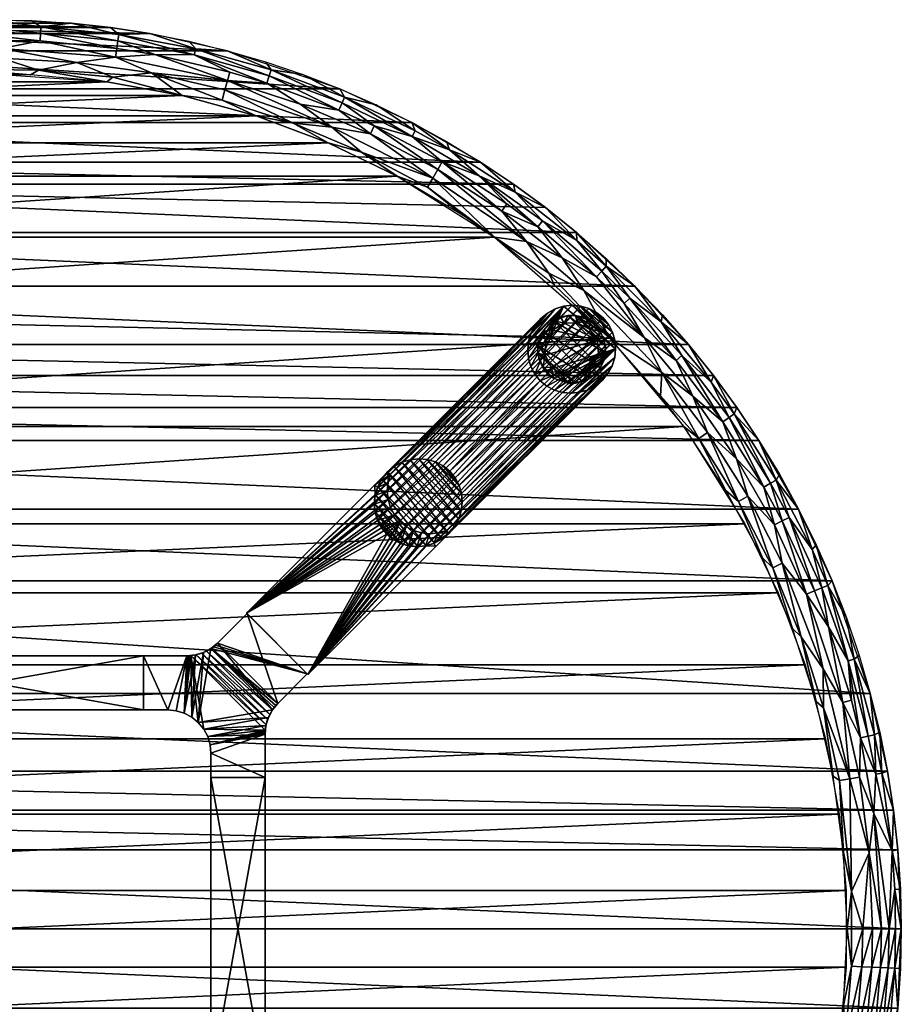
# Model space of a CAD drawing. Header units: inches. Extents: x -21 to 21, y -21 to 21.
# Tile 4 of 4: x 0.6 to 21, y -1.7 to 21. Entities that reach past the tile are written whole.
import ezdxf

# ---------------------------------------------------------------- set-up
doc = ezdxf.new("R2010")
doc.units = ezdxf.units.IN
doc.header["$MEASUREMENT"] = 0
for name, color, linetype in [('AFUTL-3-EDPL', 19, 'Continuous'), ('AFUTL-3-GDPL', 19, 'Continuous'), ('AFUTL-3-HWPT', 4, 'Continuous'), ('AFUTL-3-LGWD', 15, 'Continuous'), ('AFUTL-3-TPWD', 15, 'Continuous')]:
    doc.layers.add(name, color=color, linetype=linetype)

msp = doc.modelspace()

# ---------------------------------------------------------------- meshes
at = {"layer": 'AFUTL-3-EDPL'}
mesh = msp.add_polyface(dxfattribs=at)
corners = [(0.916, 20.98, 42.047), (1.13, 20.836, 41.766), (0, 21, 42.047), (2.854, 20.134, 41.215), (1.958, 20.014, 41.092), (0.22, 20.334, 41.215), (1.83, 20.92, 42.047), (2.929, 20.66, 41.766), (3.683, 19.77, 41.092), (2.789, 19.671, 41.005), (2.908, 20.513, 41.556), (2.883, 20.337, 41.371), (1.122, 20.688, 41.556), (1.112, 20.51, 41.371), (1.076, 19.838, 41.005), (2.741, 20.82, 42.047), (-0.673, 20.708, 41.556), (-0.678, 20.855, 41.766), (4.394, 19.251, 40.976), (-0.646, 19.857, 41.005), (0.218, 20.108, 41.092), (4.673, 20.185, 41.556), (-0.667, 20.529, 41.371), (3.647, 20.681, 42.047), (0.886, 19.726, 40.976), (-0.886, 19.726, 40.976), (3.761, 20.193, 41.371), (2.651, 19.567, 40.976)]
mesh.append_faces([[corners[k] for k in face] for face in [(0, 1, 2), (10, 11, 12), (15, 7, 6), (12, 13, 16), (11, 3, 13), (23, 7, 15), (6, 1, 0), (26, 3, 11)]], dxfattribs={"vtx0": -1, "vtx1": -1})
mesh.append_faces([[corners[k] for k in face] for face in [(3, 4, 5), (6, 7, 1), (8, 4, 3), (8, 9, 4), (9, 14, 4), (18, 9, 8), (14, 19, 20), (2, 1, 17), (1, 12, 17), (7, 21, 10), (7, 10, 1), (13, 22, 16), (13, 5, 22), (3, 5, 13), (4, 14, 20), (4, 20, 5), (14, 24, 19), (9, 27, 14)]], dxfattribs={"vtx0": -1, "vtx1": -1, "vtx2": -1})
mesh.append_faces([[corners[k] for k in face] for face in [(17, 12, 16), (1, 10, 12), (19, 24, 25), (14, 27, 24), (9, 18, 27)]], dxfattribs={"vtx0": -1, "vtx2": -1})
mesh.append_faces([[corners[k] for k in face] for face in [(11, 13, 12), (26, 11, 10)]], dxfattribs={"vtx1": -1, "vtx2": -1})
mesh = msp.add_polyface(dxfattribs=at)
corners = [(5.495, 19.791, 41.371), (5.44, 19.594, 41.215), (3.761, 20.193, 41.371), (5.435, 20.284, 42.047), (6.448, 19.845, 41.766), (4.706, 20.329, 41.766), (4.545, 20.502, 42.047), (3.647, 20.681, 42.047), (6.952, 18.611, 41.005), (5.315, 19.143, 41.005), (5.38, 19.377, 41.092), (8.014, 18.912, 41.371), (7.116, 19.05, 41.215), (6.347, 19.535, 41.371), (7.182, 19.734, 42.047), (8.142, 19.213, 41.766), (4.673, 20.185, 41.556), (7.846, 18.516, 41.092), (8.084, 19.076, 41.556), (6.402, 19.704, 41.556), (2.929, 20.66, 41.766), (2.908, 20.513, 41.556), (6.315, 20.028, 42.047), (2.854, 20.134, 41.215), (3.683, 19.77, 41.092), (4.394, 19.251, 40.976), (7.761, 18.157, 40.976), (6.102, 18.78, 40.976)]
mesh.append_faces([[corners[k] for k in face] for face in [(6, 5, 7), (0, 2, 16), (18, 11, 19), (22, 4, 3), (19, 13, 16), (12, 17, 1), (10, 9, 24), (3, 5, 6), (13, 1, 0)]], dxfattribs={"vtx0": -1, "vtx1": -1})
mesh.append_faces([[corners[k] for k in face] for face in [(0, 1, 2), (3, 4, 5), (8, 9, 10), (11, 12, 13), (14, 15, 4), (17, 8, 10), (7, 5, 20), (16, 2, 21), (1, 23, 2), (11, 13, 19), (17, 10, 1), (1, 24, 23), (9, 25, 24), (4, 19, 5), (5, 16, 20), (15, 18, 4), (8, 27, 9)]], dxfattribs={"vtx0": -1, "vtx1": -1, "vtx2": -1})
mesh.append_faces([[corners[k] for k in face] for face in [(4, 18, 19), (5, 19, 16), (9, 27, 25)]], dxfattribs={"vtx0": -1, "vtx2": -1})
mesh.append_faces([[corners[k] for k in face] for face in [(12, 1, 13), (10, 24, 1), (22, 14, 4), (26, 27, 8)]], dxfattribs={"vtx1": -1, "vtx2": -1})
mesh.append_faces([[corners[k] for k in face] for face in [(13, 0, 16)]], dxfattribs={"vtx2": -1})
mesh = msp.add_polyface(dxfattribs=at)
corners = [(10.398, 17.714, 41.371), (10.295, 17.537, 41.215), (8.826, 18.547, 41.371), (10.18, 17.342, 41.092), (7.846, 18.516, 41.092), (8.738, 18.362, 41.215), (8.875, 19.032, 42.047), (9.774, 18.436, 41.766), (8.142, 19.213, 41.766), (7.182, 19.734, 42.047), (8.036, 19.401, 42.047), (11.774, 16.58, 41.215), (10.5, 18.186, 42.047), (11.283, 17.711, 42.047), (10.563, 17.995, 41.766), (8.537, 17.94, 41.005), (10.058, 17.134, 41.005), (9.705, 18.305, 41.556), (8.084, 19.076, 41.556), (9.697, 18.627, 42.047), (6.952, 18.611, 41.005), (11.253, 17.396, 41.556), (7.116, 19.05, 41.215), (8.014, 18.912, 41.371), (11.892, 16.747, 41.371), (12.343, 15.876, 41.092), (11.607, 15.975, 40.976), (10.878, 16.48, 40.976), (9.357, 17.388, 40.976), (7.761, 18.157, 40.976)]
mesh.append_faces([[corners[k] for k in face] for face in [(24, 0, 21), (1, 3, 5), (14, 17, 7), (2, 5, 23)]], dxfattribs={"vtx0": -1, "vtx1": -1})
mesh.append_faces([[corners[k] for k in face] for face in [(0, 1, 2), (3, 4, 5), (6, 7, 8), (3, 15, 4), (16, 15, 3), (17, 2, 18), (0, 2, 17), (15, 20, 4), (7, 17, 8), (14, 21, 17), (8, 17, 18), (5, 22, 23), (21, 0, 17), (5, 4, 22), (26, 16, 3), (16, 28, 15), (15, 29, 20)]], dxfattribs={"vtx0": -1, "vtx1": -1, "vtx2": -1})
mesh.append_faces([[corners[k] for k in face] for face in [(19, 14, 7)]], dxfattribs={"vtx0": -1, "vtx2": -1})
mesh.append_faces([[corners[k] for k in face] for face in [(27, 28, 16)]], dxfattribs={"vtx1": -1})
mesh.append_faces([[corners[k] for k in face] for face in [(9, 10, 8), (11, 1, 0), (12, 13, 14), (6, 19, 7), (1, 5, 2), (25, 3, 1), (19, 12, 14), (10, 6, 8), (28, 29, 15), (2, 23, 18)]], dxfattribs={"vtx1": -1, "vtx2": -1})
mesh.append_faces([[corners[k] for k in face] for face in [(26, 27, 16)]], dxfattribs={"vtx2": -1})
mesh = msp.add_polyface(dxfattribs=at)
corners = [(13.963, 15.064, 41.371), (13.165, 15.499, 41.215), (12.607, 16.216, 41.371), (13.509, 15.904, 41.766), (14.084, 15.195, 41.556), (12.716, 16.357, 41.556), (12.081, 17.013, 41.766), (12.862, 15.142, 41.005), (12.992, 14.87, 40.976), (11.607, 15.975, 40.976), (15.063, 13.662, 41.215), (11.892, 16.747, 41.371), (11.774, 16.58, 41.215), (10.398, 17.714, 41.371), (11.253, 17.396, 41.556), (12.343, 15.876, 41.092), (10.18, 17.342, 41.092), (12.784, 16.66, 42.047), (10.563, 17.995, 41.766), (13.499, 16.087, 42.047), (14.187, 15.483, 42.047), (14.185, 15.304, 41.766), (11.283, 17.711, 42.047), (12.045, 17.202, 42.047), (14.272, 13.646, 40.976), (13.67, 14.748, 41.092), (10.295, 17.537, 41.215), (14.729, 14.571, 41.556), (14.849, 14.849, 42.047), (14.603, 14.445, 41.371)]
mesh.append_faces([[corners[k] for k in face] for face in [(15, 9, 16), (12, 15, 26), (21, 4, 3), (2, 12, 11)]], dxfattribs={"vtx0": -1, "vtx1": -1})
mesh.append_faces([[corners[k] for k in face] for face in [(0, 1, 2), (3, 4, 5), (3, 5, 6), (10, 1, 0), (11, 12, 13), (6, 5, 14), (17, 3, 6), (6, 14, 18), (1, 12, 2), (7, 9, 15), (22, 6, 18), (4, 0, 5), (25, 15, 1), (5, 2, 14), (0, 2, 5), (1, 15, 12), (25, 7, 15), (24, 7, 25)]], dxfattribs={"vtx0": -1, "vtx1": -1, "vtx2": -1})
mesh.append_faces([[corners[k] for k in face] for face in [(7, 8, 9), (19, 21, 3), (21, 27, 4)]], dxfattribs={"vtx0": -1, "vtx2": -1})
mesh.append_faces([[corners[k] for k in face] for face in [(19, 20, 21), (23, 17, 6), (24, 8, 7), (10, 25, 1), (20, 28, 21), (17, 19, 3), (22, 23, 6), (29, 0, 4)]], dxfattribs={"vtx1": -1, "vtx2": -1})
mesh.append_faces([[corners[k] for k in face] for face in [(2, 11, 14)]], dxfattribs={"vtx2": -1})
mesh = msp.add_polyface(dxfattribs=at)
corners = [(16.612, 12.628, 41.766), (15.935, 13.241, 41.556), (15.456, 14.018, 41.766), (15.438, 12.312, 40.976), (14.272, 13.646, 40.976), (15.467, 12.852, 41.092), (17.825, 10.206, 41.371), (16.875, 11.71, 41.371), (17.022, 11.812, 41.556), (16.521, 11.465, 41.092), (16.322, 11.327, 41.005), (14.729, 14.571, 41.556), (14.185, 15.304, 41.766), (13.67, 14.748, 41.092), (17.202, 12.045, 42.047), (17.711, 11.283, 42.047), (17.143, 11.896, 41.766), (16.189, 12.307, 41.215), (15.063, 13.662, 41.215), (15.798, 13.127, 41.371), (14.603, 14.445, 41.371), (16.087, 13.499, 42.047), (16.66, 12.784, 42.047), (14.849, 14.849, 42.047), (15.483, 14.187, 42.047), (17.98, 10.294, 41.556), (17.193, 10.859, 41.215), (14.084, 15.195, 41.556), (15.975, 11.607, 40.976), (13.963, 15.064, 41.371)]
mesh.append_faces([[corners[k] for k in face] for face in [(16, 8, 0), (11, 20, 27), (20, 18, 29)]], dxfattribs={"vtx0": -1, "vtx1": -1})
mesh.append_faces([[corners[k] for k in face] for face in [(0, 1, 2), (6, 7, 8), (8, 7, 1), (9, 10, 5), (2, 11, 12), (5, 4, 13), (2, 1, 11), (17, 18, 19), (19, 18, 20), (23, 2, 12), (9, 5, 17), (17, 5, 18), (19, 20, 11), (21, 0, 2), (10, 3, 5), (0, 8, 1), (1, 19, 11), (7, 19, 1), (7, 17, 19), (26, 17, 7), (26, 9, 17)]], dxfattribs={"vtx0": -1, "vtx1": -1, "vtx2": -1})
mesh.append_faces([[corners[k] for k in face] for face in [(5, 13, 18), (16, 25, 8), (22, 16, 0), (10, 28, 3)]], dxfattribs={"vtx0": -1, "vtx2": -1})
mesh.append_faces([[corners[k] for k in face] for face in [(3, 4, 5), (14, 15, 16), (21, 22, 0), (23, 24, 2), (22, 14, 16), (24, 21, 2)]], dxfattribs={"vtx1": -1, "vtx2": -1})
mesh = msp.add_polyface(dxfattribs=at)
corners = [(18.809, 7.731, 41.215), (18.251, 8.444, 41.092), (18.069, 9.33, 41.215), (19.163, 7.877, 41.556), (18.998, 7.809, 41.371), (18.409, 9.506, 41.556), (17.452, 9.992, 41.092), (17.193, 10.859, 41.215), (18.627, 9.697, 42.047), (18.938, 8.762, 41.766), (18.108, 10.368, 41.766), (17.242, 9.872, 41.005), (16.322, 11.327, 41.005), (16.521, 11.465, 41.092), (17.711, 11.283, 42.047), (17.143, 11.896, 41.766), (19.032, 8.875, 42.047), (19.401, 8.036, 42.047), (19.3, 7.933, 41.766), (17.98, 10.294, 41.556), (17.825, 10.206, 41.371), (17.022, 11.812, 41.556), (18.251, 9.424, 41.371), (18.186, 10.5, 42.047), (16.875, 11.71, 41.371), (18.031, 8.342, 41.005), (16.951, 10.128, 40.976), (15.975, 11.607, 40.976), (17.791, 8.568, 40.976)]
mesh.append_faces([[corners[k] for k in face] for face in [(19, 20, 21), (4, 0, 22), (18, 3, 9), (5, 22, 19), (22, 2, 20)]], dxfattribs={"vtx0": -1, "vtx1": -1})
mesh.append_faces([[corners[k] for k in face] for face in [(0, 1, 2), (3, 4, 5), (2, 6, 7), (8, 9, 10), (11, 12, 13), (14, 10, 15), (6, 11, 13), (20, 7, 24), (25, 11, 6), (9, 5, 10), (10, 19, 15), (9, 3, 5), (2, 7, 20), (0, 2, 22), (6, 13, 7), (1, 6, 2), (1, 25, 6), (11, 26, 12), (25, 28, 11)]], dxfattribs={"vtx0": -1, "vtx1": -1, "vtx2": -1})
mesh.append_faces([[corners[k] for k in face] for face in [(16, 18, 9), (10, 5, 19)]], dxfattribs={"vtx0": -1, "vtx2": -1})
mesh.append_faces([[corners[k] for k in face] for face in [(16, 17, 18), (4, 22, 5), (23, 8, 10), (8, 16, 9), (14, 23, 10), (26, 27, 12), (28, 26, 11), (22, 20, 19)]], dxfattribs={"vtx1": -1, "vtx2": -1})
mesh = msp.add_polyface(dxfattribs=at)
corners = [(19.192, 6.007, 41.092), (18.686, 6.75, 41.005), (18.251, 8.444, 41.092), (20.284, 5.435, 42.047), (20.379, 4.486, 41.766), (19.914, 6.233, 41.766), (19.734, 7.182, 42.047), (20.028, 6.315, 42.047), (19.773, 6.189, 41.556), (20.234, 4.454, 41.556), (20.06, 4.416, 41.371), (18.809, 7.731, 41.215), (19.3, 7.933, 41.766), (19.808, 3.468, 41.092), (19.2, 5.107, 41.005), (19.318, 6.979, 41.371), (19.163, 7.877, 41.556), (19.85, 5.28, 41.371), (18.031, 8.342, 41.005), (20.502, 4.545, 42.047), (20.031, 3.507, 41.215), (19.652, 5.228, 41.215), (20.554, 3.599, 41.766), (19.401, 8.036, 42.047), (20.408, 3.573, 41.556), (18.487, 6.938, 40.976), (17.791, 8.568, 40.976), (19.035, 5.253, 40.976), (18.998, 7.809, 41.371), (19.429, 3.526, 40.976)]
mesh.append_faces([[corners[k] for k in face] for face in [(0, 2, 11), (17, 15, 8), (15, 11, 28), (10, 21, 17)]], dxfattribs={"vtx0": -1, "vtx1": -1})
mesh.append_faces([[corners[k] for k in face] for face in [(0, 1, 2), (3, 4, 5), (6, 5, 12), (13, 14, 0), (8, 15, 16), (1, 18, 2), (20, 21, 10), (17, 21, 15), (14, 1, 0), (12, 8, 16), (5, 8, 12), (21, 11, 15), (4, 9, 5), (1, 25, 18), (14, 27, 1)]], dxfattribs={"vtx0": -1, "vtx1": -1, "vtx2": -1})
mesh.append_faces([[corners[k] for k in face] for face in [(13, 0, 21), (5, 9, 8), (19, 22, 4), (4, 24, 9)]], dxfattribs={"vtx0": -1, "vtx2": -1})
mesh.append_faces([[corners[k] for k in face] for face in [(6, 7, 5), (8, 9, 10), (3, 19, 4), (7, 3, 5), (23, 6, 12), (25, 26, 18), (27, 25, 1), (15, 28, 16), (29, 27, 14)]], dxfattribs={"vtx1": -1, "vtx2": -1})
mesh.append_faces([[corners[k] for k in face] for face in [(21, 0, 11), (10, 17, 8)]], dxfattribs={"vtx2": -1})
mesh = msp.add_polyface(dxfattribs=at)
corners = [(19.849, 0.861, 41.005), (19.808, 3.468, 41.092), (20.259, 1.76, 41.215), (20.031, 3.507, 41.215), (20.367, 2.663, 41.371), (19.57, 3.426, 41.005), (20.681, 3.647, 42.047), (20.82, 2.741, 42.047), (20.554, 3.599, 41.766), (20.718, 0, 41.556), (20.788, 1.806, 41.766), (20.54, 0, 41.371), (20.06, 4.416, 41.371), (20.408, 3.573, 41.556), (20.234, 4.454, 41.556), (19.2, 5.107, 41.005), (20.98, 0.916, 42.047), (20.847, 0.909, 41.766), (19.849, -0.861, 41.005), (19.746, 0, 40.976), (19.667, 1.77, 40.976), (20.92, 1.83, 42.047), (20.11, 0, 41.092), (20.336, 0, 41.215), (20.379, 4.486, 41.766), (19.652, 5.228, 41.215), (21, 0, 42.047), (20.502, 4.545, 42.047), (19.429, 3.526, 40.976), (20.866, 0, 41.766)]
mesh.append_faces([[corners[k] for k in face] for face in [(2, 3, 4), (4, 12, 13), (8, 13, 24), (29, 9, 17)]], dxfattribs={"vtx0": -1, "vtx1": -1})
mesh.append_faces([[corners[k] for k in face] for face in [(0, 1, 2), (0, 5, 1), (9, 4, 10), (11, 4, 9), (3, 12, 4), (8, 10, 13), (5, 15, 1), (18, 19, 0), (0, 20, 5), (7, 10, 8), (22, 0, 2), (0, 22, 18), (2, 1, 3), (3, 1, 25), (5, 28, 15)]], dxfattribs={"vtx0": -1, "vtx1": -1, "vtx2": -1})
mesh.append_faces([[corners[k] for k in face] for face in [(16, 17, 10), (11, 2, 4), (22, 2, 23), (9, 10, 17)]], dxfattribs={"vtx0": -1, "vtx2": -1})
mesh.append_faces([[corners[k] for k in face] for face in [(6, 7, 8), (14, 13, 12), (21, 16, 10), (4, 13, 10), (19, 20, 0), (23, 2, 11), (16, 26, 17), (7, 21, 10), (27, 6, 8), (20, 28, 5), (29, 17, 26)]], dxfattribs={"vtx1": -1, "vtx2": -1})
mesh = msp.add_polyface(dxfattribs=at)
corners = [(20.091, -0.872, 41.092), (20.316, -0.883, 41.215), (19.94, -2.607, 41.092), (20.847, -0.909, 41.766), (21, 0, 42.047), (20.98, -0.916, 42.047), (20.92, -1.83, 42.047), (20.69, -2.705, 41.766), (20.336, 0, 41.215), (20.54, 0, 41.371), (20.718, 0, 41.556), (20.521, -0.893, 41.371), (19.7, -2.575, 41.005), (19.403, -4.271, 41.005), (20.367, -2.663, 41.371), (20.544, -2.686, 41.556), (20.06, -4.416, 41.371), (20.699, -0.902, 41.556), (20.866, 0, 41.766), (20.82, -2.741, 42.047), (20.164, -2.636, 41.215), (19.849, -0.861, 41.005), (20.234, -4.454, 41.556), (19.86, -4.372, 41.215), (19.639, -4.323, 41.092), (20.11, 0, 41.092), (20.681, -3.647, 42.047), (19.429, -3.526, 40.976), (19.667, -1.77, 40.976), (19.746, 0, 40.976)]
mesh.append_faces([[corners[k] for k in face] for face in [(0, 1, 2), (9, 10, 11), (14, 15, 16), (18, 4, 3), (11, 17, 14), (15, 7, 22), (17, 3, 15), (10, 18, 17), (20, 14, 23), (1, 11, 20), (8, 9, 1), (2, 20, 24), (25, 8, 0)]], dxfattribs={"vtx0": -1, "vtx1": -1})
mesh.append_faces([[corners[k] for k in face] for face in [(3, 6, 7), (12, 2, 13), (21, 0, 12), (15, 3, 7), (13, 27, 12), (12, 28, 21)]], dxfattribs={"vtx0": -1, "vtx1": -1, "vtx2": -1})
mesh.append_faces([[corners[k] for k in face] for face in [(3, 4, 5), (0, 8, 1), (12, 0, 2), (14, 17, 15), (11, 10, 17), (7, 6, 19), (2, 1, 20), (17, 18, 3), (20, 11, 14), (1, 9, 11), (21, 25, 0), (7, 19, 26), (3, 5, 6), (12, 27, 28), (21, 28, 29)]], dxfattribs={"vtx0": -1, "vtx2": -1})
at = {"layer": 'AFUTL-3-GDPL'}
mesh = msp.add_polyface(dxfattribs=at)
corners = [(13.476, 14.17), (12.721, 12.968), (13.975, 13.599, 0.531), (13.806, 12.721), (13.176, 12.799, 0.531), (14.054, 13.806), (12.945, 13.829, 0.531), (12.605, 13.476), (13.77, 12.894, 0.531), (12.968, 14.054), (14.17, 13.299), (13.299, 12.605), (12.777, 13.251, 0.531), (13.524, 13.997, 0.531), (12.968, 12.721, 0.177), (13.944, 12.831, 0.177), (12.721, 13.806, 0.177), (14.054, 13.806, 0.177), (13.806, 14.054, 0.177), (12.968, 14.054, 0.177), (12.644, 13.127, 0.177), (13.647, 12.644, 0.177), (14.17, 13.476, 0.177), (13.476, 14.17, 0.177), (14.131, 13.127, 0.177), (12.605, 13.476, 0.177), (13.299, 12.605, 0.177), (14.005, 13.29, 0.531), (13.485, 12.77, 0.531), (12.787, 13.562, 0.531), (12.721, 13.806), (12.968, 12.721), (13.806, 14.054), (14.054, 12.968), (13.213, 13.988, 0.531), (13.801, 13.856, 0.531), (12.919, 12.974, 0.531), (13.881, 13.004, 0.531), (12.831, 12.831, 0.177), (13.127, 14.131, 0.177), (13.299, 14.17), (14.17, 13.476), (12.605, 13.299), (13.476, 12.605), (14.17, 13.299, 0.177), (13.299, 14.17, 0.177), (12.721, 12.968, 0.177), (14.054, 12.968, 0.177), (13.647, 14.131, 0.177), (12.605, 13.299, 0.177), (13.806, 12.721, 0.177), (13.944, 13.944, 0.177)]
mesh.append_faces([[corners[k] for k in face] for face in [(4, 14, 26), (35, 51, 18), (6, 19, 16), (12, 49, 20), (34, 45, 39), (28, 26, 21), (36, 46, 38), (21, 43, 3), (47, 33, 24), (29, 16, 25), (51, 32, 18), (48, 32, 0), (13, 48, 23), (39, 40, 9), (20, 42, 1), (46, 1, 38), (50, 3, 15), (2, 22, 17), (48, 0, 23), (45, 40, 39), (24, 33, 10), (49, 42, 20), (26, 43, 21), (4, 26, 28), (6, 16, 29), (38, 1, 31), (51, 5, 32), (15, 3, 33), (38, 31, 14), (39, 9, 19), (26, 11, 43), (27, 24, 44), (24, 10, 44), (20, 1, 46), (15, 33, 47), (18, 32, 48), (21, 3, 50), (17, 5, 51)]])
mesh.append_faces([[corners[k] for k in face] for face in [(13, 45, 34), (37, 24, 27), (12, 46, 36), (19, 30, 16), (22, 5, 17), (16, 7, 25), (14, 11, 26), (27, 22, 2), (1, 11, 31), (5, 0, 32), (34, 19, 6), (36, 14, 4), (37, 28, 8), (45, 0, 40), (22, 10, 41), (49, 7, 42), (37, 15, 47), (13, 18, 48), (12, 25, 49), (8, 21, 50), (35, 17, 51)]], dxfattribs={"vtx0": -1})
mesh.append_faces([[corners[k] for k in face] for face in [(33, 9, 10), (30, 3, 7), (42, 11, 1), (27, 28, 37), (41, 0, 5), (2, 4, 27), (9, 33, 30), (8, 15, 37), (10, 40, 41), (7, 43, 42)]], dxfattribs={"vtx0": -1, "vtx1": -1})
mesh.append_faces([[corners[k] for k in face] for face in [(10, 9, 40), (7, 3, 43), (27, 4, 28), (2, 6, 29), (30, 33, 3), (2, 36, 4), (41, 40, 0), (42, 43, 11)]], dxfattribs={"vtx0": -1, "vtx2": -1})
mesh.append_faces([[corners[k] for k in face] for face in [(28, 21, 8), (29, 25, 12), (35, 18, 13), (44, 10, 22), (2, 17, 35), (35, 13, 2), (23, 0, 45), (25, 7, 49)]], dxfattribs={"vtx1": -1})
mesh.append_faces([[corners[k] for k in face] for face in [(29, 12, 2), (12, 36, 2), (13, 34, 2), (34, 6, 2)]], dxfattribs={"vtx1": -1, "vtx2": -1})
mesh.append_faces([[corners[k] for k in face] for face in [(37, 47, 24), (27, 44, 22), (14, 31, 11), (16, 30, 7), (22, 41, 5), (8, 50, 15), (19, 9, 30), (36, 38, 14), (34, 39, 19), (13, 23, 45), (12, 20, 46)]], dxfattribs={"vtx2": -1})
at = {"layer": 'AFUTL-3-HWPT'}
mesh = msp.add_polyface(dxfattribs=at)
corners = [(5.879, 7.293, 40.976), (7.293, 5.879, 40.976), (10.255, 8.841, 40.976), (10.196, 8.9, 40.976), (10.008, 8.846, 40.976), (9.814, 8.828, 40.976), (9.621, 8.848, 40.976), (9.436, 8.905, 40.976), (9.266, 8.996, 40.976), (9.118, 9.118, 40.976), (8.996, 9.266, 40.976), (8.905, 9.436, 40.976), (8.848, 9.621, 40.976), (8.828, 9.814, 40.976), (8.846, 10.008, 40.976), (8.9, 10.196, 40.976), (8.841, 10.255, 40.976), (9.142, 10.556, 38.976), (5.879, 7.293, 38.976), (7.293, 5.879, 38.976), (10.556, 9.142, 38.976), (9.2, 10.497, 38.976), (10.497, 9.2, 38.976), (9.146, 10.309, 38.976), (9.129, 10.115, 38.976), (9.149, 9.922, 38.976), (9.205, 9.737, 38.976), (9.296, 9.567, 38.976), (9.418, 9.418, 38.976), (9.567, 9.296, 38.976), (9.737, 9.205, 38.976), (9.922, 9.149, 38.976), (10.115, 9.129, 38.976), (10.309, 9.146, 38.976)]
mesh.append_faces([[corners[k] for k in face] for face in [(16, 18, 0), (19, 2, 1), (16, 21, 17), (20, 3, 2), (23, 15, 14), (24, 14, 13), (25, 13, 12), (26, 12, 11), (27, 11, 10), (28, 10, 9), (28, 8, 29), (29, 7, 30), (30, 6, 31), (31, 5, 32), (32, 4, 33), (33, 3, 22), (1, 18, 19)]], dxfattribs={"vtx0": -1})
mesh.append_faces([[corners[k] for k in face] for face in [(1, 9, 0), (2, 4, 1), (17, 23, 18), (18, 28, 19)]], dxfattribs={"vtx0": -1, "vtx1": -1})
mesh.append_faces([[corners[k] for k in face] for face in [(0, 9, 10), (0, 10, 11), (1, 4, 5), (1, 5, 6), (1, 7, 8), (1, 8, 9), (0, 12, 13), (0, 13, 14), (14, 16, 0), (18, 23, 24), (18, 24, 25), (18, 26, 27), (18, 27, 28), (19, 28, 29), (19, 29, 30), (19, 31, 32), (19, 32, 33), (33, 20, 19)]], dxfattribs={"vtx0": -1, "vtx2": -1})
mesh.append_faces([[corners[k] for k in face] for face in [(15, 16, 14), (17, 18, 16), (20, 2, 19), (15, 21, 16), (22, 3, 20), (22, 20, 33), (21, 15, 23), (23, 14, 24), (24, 13, 25), (25, 12, 26), (26, 11, 27), (27, 10, 28), (0, 18, 1)]], dxfattribs={"vtx1": -1})
mesh.append_faces([[corners[k] for k in face] for face in [(6, 7, 1), (11, 12, 0), (25, 26, 18), (30, 31, 19)]], dxfattribs={"vtx1": -1, "vtx2": -1})
mesh.append_faces([[corners[k] for k in face] for face in [(2, 3, 4), (17, 21, 23), (28, 9, 8), (29, 8, 7), (30, 7, 6), (31, 6, 5), (32, 5, 4), (33, 4, 3)]], dxfattribs={"vtx2": -1})
mesh = msp.add_polyface(dxfattribs=at)
corners = [(5.89, 7.282, 40.976), (5.89, 7.282, 39.008), (5.209, 6.601, 38.986), (5.209, 6.601, 40.976), (7.282, 5.89, 39.008), (7.282, 5.89, 40.976), (6.601, 5.209, 40.976), (6.601, 5.209, 38.986), (3.5, 6.308, 38.976), (3.5, 6.308, 40.976), (4.502, 6.308, 40.976), (4.502, 6.308, 38.976), (3.5, 5.058, 38.976), (3.5, 5.058, 40.976), (4.697, 6.327, 40.976), (4.884, 6.384, 40.976), (5.057, 6.476, 40.976), (5.163, 6.557, 38.984), (5.114, 6.517, 38.983), (5.062, 6.48, 38.981), (4.954, 6.416, 38.979), (4.837, 6.366, 38.977), (4.716, 6.331, 38.977), (4.594, 6.312, 38.976), (4.563, 6.31, 38.976), (4.532, 6.308, 38.976), (6.476, 5.057, 40.976), (6.384, 4.884, 40.976), (6.327, 4.697, 40.976), (6.308, 4.502, 40.976), (6.308, 4.502, 38.976), (6.308, 4.532, 38.976), (6.31, 4.563, 38.976), (6.312, 4.594, 38.976), (6.331, 4.716, 38.977), (6.366, 4.837, 38.977), (6.416, 4.954, 38.979), (6.48, 5.062, 38.981), (6.517, 5.114, 38.983), (6.557, 5.163, 38.984), (4.058, 5.058, 38.976), (4.058, 5.058, 40.976), (4.253, 5.039, 40.976), (4.441, 4.982, 40.976), (4.613, 4.889, 40.976), (4.765, 4.765, 40.976), (4.889, 4.613, 40.976), (4.982, 4.441, 40.976), (5.039, 4.253, 40.976), (5.058, 4.058, 40.976), (5.058, 3.5, 40.976), (6.308, 3.5, 40.976), (6.308, 3.5, 38.976), (4.253, 5.039, 38.976), (4.441, 4.982, 38.976), (4.613, 4.889, 38.976), (4.765, 4.765, 38.976), (4.889, 4.613, 38.976), (4.982, 4.441, 38.976), (5.039, 4.253, 38.976), (5.058, 4.058, 38.976), (5.058, 3.5, 38.976)]
mesh.append_faces([[corners[k] for k in face] for face in [(1, 5, 4), (9, 12, 13), (41, 9, 13), (30, 51, 52), (59, 49, 48), (58, 48, 47), (57, 47, 46), (56, 46, 45), (55, 45, 44), (54, 44, 43), (53, 43, 42), (60, 52, 61), (52, 50, 61)]], dxfattribs={"vtx0": -1})
mesh.append_faces([[corners[k] for k in face] for face in [(4, 6, 7), (8, 10, 11), (14, 23, 10), (15, 21, 14), (21, 15, 20), (20, 16, 19), (19, 16, 18), (18, 3, 17), (17, 3, 2), (26, 38, 6), (27, 36, 26), (36, 27, 35), (35, 28, 34), (34, 28, 33), (33, 29, 32), (32, 29, 31), (31, 29, 30), (13, 40, 41), (6, 3, 26), (45, 15, 44), (44, 14, 43), (43, 10, 42), (42, 10, 41), (26, 45, 27), (27, 46, 28), (28, 47, 29), (60, 49, 59), (61, 49, 60), (33, 23, 34), (34, 22, 35), (35, 21, 36), (36, 20, 37), (25, 54, 11), (54, 23, 55), (55, 23, 56), (56, 23, 57), (57, 33, 58), (58, 33, 59), (59, 30, 60), (2, 4, 17), (17, 4, 18), (18, 4, 19)]], dxfattribs={"vtx0": -1, "vtx1": -1})
mesh.append_faces([[corners[k] for k in face] for face in [(26, 16, 45), (57, 23, 33)]], dxfattribs={"vtx0": -1, "vtx1": -1, "vtx2": -1})
mesh.append_faces([[corners[k] for k in face] for face in [(3, 1, 2), (10, 23, 24), (10, 24, 25), (14, 21, 22), (14, 22, 23), (20, 15, 16), (18, 16, 3), (6, 38, 39), (6, 39, 7), (26, 36, 37), (26, 37, 38), (35, 27, 28), (33, 28, 29), (6, 0, 3), (26, 3, 16), (45, 16, 15), (44, 15, 14), (43, 14, 10), (41, 10, 9), (27, 45, 46), (28, 46, 47), (29, 47, 48), (29, 48, 49), (49, 51, 29), (40, 42, 41), (34, 23, 22), (35, 22, 21), (36, 21, 20), (37, 20, 19), (11, 54, 53), (11, 53, 40), (54, 24, 23), (59, 33, 32), (59, 32, 31), (60, 30, 52), (40, 8, 11), (19, 4, 7), (19, 7, 39), (19, 38, 37)]], dxfattribs={"vtx0": -1, "vtx2": -1})
mesh.append_faces([[corners[k] for k in face] for face in [(0, 1, 3), (5, 6, 4), (9, 10, 8), (0, 5, 1), (8, 12, 9), (12, 40, 13), (5, 0, 6), (50, 51, 49), (59, 48, 58), (58, 47, 57), (57, 46, 56), (56, 45, 55), (55, 44, 54), (54, 43, 53), (53, 42, 40), (50, 49, 61), (12, 8, 40), (1, 4, 2), (51, 50, 52)]], dxfattribs={"vtx1": -1})
mesh.append_faces([[corners[k] for k in face] for face in [(25, 11, 10), (29, 51, 30), (25, 24, 54), (31, 30, 59), (39, 38, 19)]], dxfattribs={"vtx1": -1, "vtx2": -1})
mesh = msp.add_polyface(dxfattribs=at)
corners = [(-3.5, 5.058, 38.976), (-3.5, 6.308, 38.976), (3.5, 6.308, 38.976), (3.5, 5.058, 38.976), (3.5, 5.058, 40.976), (-3.5, 5.058, 40.976), (3.5, 6.308, 40.976), (-3.5, 6.308, 40.976)]
mesh.append_faces([[corners[k] for k in face] for face in [(3, 1, 2), (5, 3, 4), (2, 4, 3), (1, 6, 2), (5, 6, 7), (0, 7, 1)]], dxfattribs={"vtx0": -1})
mesh.append_faces([[corners[k] for k in face] for face in [(0, 1, 3), (0, 3, 5), (6, 4, 2), (7, 6, 1), (4, 6, 5), (5, 7, 0)]], dxfattribs={"vtx1": -1})
mesh = msp.add_polyface(dxfattribs=at)
corners = [(5.058, 3.5, 38.976), (6.308, 3.5, 38.976), (6.308, -3.5, 38.976), (5.058, -3.5, 38.976), (6.308, 3.5, 40.976), (6.308, -3.5, 40.976), (5.058, -3.5, 40.976), (5.058, 3.5, 40.976)]
mesh.append_faces([[corners[k] for k in face] for face in [(3, 1, 2), (1, 5, 2), (6, 2, 5), (3, 7, 0), (5, 7, 6), (0, 4, 1)]], dxfattribs={"vtx0": -1})
mesh.append_faces([[corners[k] for k in face] for face in [(0, 1, 3), (4, 5, 1), (3, 2, 6), (6, 7, 3), (4, 7, 5), (7, 4, 0)]], dxfattribs={"vtx1": -1})
at = {"layer": 'AFUTL-3-LGWD'}
mesh = msp.add_polyface(dxfattribs=at)
corners = [(12.662, 12.662, 0.098), (12.814, 12.537, 0.098), (12.989, 12.445, 0.098), (13.178, 12.39, 0.098), (13.376, 12.372, 0.098), (13.574, 12.394, 0.098), (13.766, 12.454, 0.098), (13.942, 12.55, 0.098), (14.097, 12.677, 0.098), (14.225, 12.833, 0.098), (14.321, 13.009, 0.098), (14.381, 13.2, 0.098), (14.403, 13.399, 0.098), (14.385, 13.596, 0.098), (14.33, 13.786, 0.098), (14.238, 13.961, 0.098), (14.113, 14.113, 0.098), (13.961, 14.238, 0.098), (13.786, 14.33, 0.098), (13.596, 14.385, 0.098), (13.399, 14.403, 0.098), (13.2, 14.381, 0.098), (13.009, 14.321, 0.098), (12.833, 14.225, 0.098), (12.677, 14.097, 0.098), (12.55, 13.942, 0.098), (12.454, 13.766, 0.098), (12.394, 13.574, 0.098), (12.372, 13.376, 0.098), (12.39, 13.178, 0.098), (12.445, 12.989, 0.098), (12.537, 12.814, 0.098), (10.57, 10.57, 40.972), (10.694, 10.417, 40.972), (10.786, 10.243, 40.972), (10.842, 10.053, 40.972), (10.859, 9.855, 40.972), (10.838, 9.657, 40.972), (10.778, 9.466, 40.972), (10.682, 9.289, 40.972), (10.554, 9.134, 40.972), (10.399, 9.006, 40.972), (10.222, 8.91, 40.972), (10.031, 8.851, 40.972), (9.833, 8.829, 40.972), (9.635, 8.846, 40.972), (9.445, 8.902, 40.972), (9.271, 8.994, 40.972), (9.118, 9.118, 40.972), (8.994, 9.271, 40.972), (8.902, 9.445, 40.972), (8.846, 9.635, 40.972), (8.829, 9.833, 40.972), (8.851, 10.031, 40.972), (8.91, 10.222, 40.972), (9.006, 10.399, 40.972), (9.134, 10.554, 40.972), (9.289, 10.682, 40.972), (9.466, 10.778, 40.972), (9.657, 10.838, 40.972), (9.855, 10.859, 40.972), (10.053, 10.842, 40.972), (10.243, 10.786, 40.972), (10.417, 10.694, 40.972)]
mesh.append_faces([[corners[k] for k in face] for face in [(0, 47, 48), (46, 1, 2), (44, 3, 4), (42, 5, 6), (40, 7, 8), (38, 9, 10), (36, 11, 12), (34, 13, 14), (32, 15, 16), (63, 18, 62), (61, 20, 60), (59, 22, 58), (57, 24, 56), (55, 26, 54), (53, 28, 52), (51, 30, 50), (47, 49, 48), (23, 25, 24), (15, 17, 16), (7, 9, 8)]], dxfattribs={"vtx0": -1})
mesh.append_faces([[corners[k] for k in face] for face in [(1, 47, 0), (47, 1, 46), (45, 3, 44), (43, 5, 42), (41, 7, 40), (39, 9, 38), (37, 11, 36), (35, 13, 34), (33, 15, 32), (32, 17, 63), (62, 19, 61), (60, 21, 59), (58, 23, 57), (56, 25, 55), (54, 27, 53), (52, 29, 51), (50, 31, 49), (33, 63, 34), (34, 62, 35), (35, 61, 36), (36, 60, 37), (37, 59, 38), (38, 58, 39), (39, 57, 40), (40, 56, 41), (41, 55, 42), (42, 54, 43), (43, 53, 44), (44, 52, 45), (45, 51, 46), (46, 50, 47), (21, 27, 22), (22, 26, 23), (12, 20, 13), (13, 19, 14), (14, 18, 15), (11, 4, 12), (4, 11, 5), (5, 10, 6), (6, 9, 7)]], dxfattribs={"vtx0": -1, "vtx1": -1})
mesh.append_faces([[corners[k] for k in face] for face in [(12, 31, 21)]], dxfattribs={"vtx0": -1, "vtx1": -1, "vtx2": -1})
mesh.append_faces([[corners[k] for k in face] for face in [(45, 2, 3), (43, 4, 5), (41, 6, 7), (39, 8, 9), (37, 10, 11), (35, 12, 13), (33, 14, 15), (63, 17, 18), (61, 19, 20), (59, 21, 22), (57, 23, 24), (55, 25, 26), (53, 27, 28), (51, 29, 30), (49, 31, 0), (34, 63, 62), (35, 62, 61), (36, 61, 60), (37, 60, 59), (38, 59, 58), (39, 58, 57), (40, 57, 56), (41, 56, 55), (42, 55, 54), (43, 54, 53), (44, 53, 52), (45, 52, 51), (46, 51, 50), (47, 50, 49), (12, 0, 31), (21, 31, 30), (21, 30, 29), (21, 28, 27), (22, 27, 26), (23, 26, 25), (13, 20, 19), (14, 19, 18), (15, 18, 17), (12, 4, 3), (12, 3, 2), (5, 11, 10), (6, 10, 9)]], dxfattribs={"vtx0": -1, "vtx2": -1})
mesh.append_faces([[corners[k] for k in face] for face in [(46, 2, 45), (44, 4, 43), (42, 6, 41), (40, 8, 39), (38, 10, 37), (36, 12, 35), (34, 14, 33), (32, 63, 33)]], dxfattribs={"vtx1": -1})
mesh.append_faces([[corners[k] for k in face] for face in [(1, 0, 12), (29, 28, 21), (21, 20, 12), (2, 1, 12)]], dxfattribs={"vtx1": -1, "vtx2": -1})
mesh.append_faces([[corners[k] for k in face] for face in [(0, 48, 49), (32, 16, 17), (62, 18, 19), (60, 20, 21), (58, 22, 23), (56, 24, 25), (54, 26, 27), (52, 28, 29), (50, 30, 31)]], dxfattribs={"vtx2": -1})
at = {"layer": 'AFUTL-3-TPWD'}
mesh = msp.add_polyface(dxfattribs=at)
corners = [(-19.401, 8.036, 42.047), (0, 21, 42.047), (0, -21, 42.047), (19.401, -8.036, 42.047), (-18.157, -7.761, 40.976), (0, -19.746, 40.976), (0, 19.746, 40.976), (18.157, -7.761, 40.976), (-16.087, -13.499, 42.047), (16.087, 13.499, 42.047), (-18.157, 7.761, 40.976), (18.157, 7.761, 40.976), (-20.92, -1.83, 42.047), (13.499, -16.087, 42.047), (-13.499, 16.087, 42.047), (8.036, 19.401, 42.047), (-8.036, -19.401, 42.047), (7.761, 18.157, 40.976), (-7.761, -18.157, 40.976), (-7.761, 18.157, 40.976), (7.761, -18.157, 40.976), (-13.646, 14.272, 40.976), (-14.272, -13.646, 40.976), (13.646, -14.272, 40.976), (14.272, 13.646, 40.976), (20.92, -1.83, 42.047), (-19.401, -8.036, 42.047), (-8.036, 19.401, 42.047), (19.401, 8.036, 42.047), (8.036, -19.401, 42.047), (20.92, 1.83, 42.047), (-20.92, 1.83, 42.047), (-13.499, -16.087, 42.047), (-16.087, 13.499, 42.047), (13.499, 16.087, 42.047), (16.087, -13.499, 42.047), (19.251, 4.394, 40.976), (4.394, -19.251, 40.976), (-19.251, -4.394, 40.976), (-4.394, 19.251, 40.976), (4.394, 19.251, 40.976), (-19.251, 4.394, 40.976), (19.251, -4.394, 40.976), (-4.394, -19.251, 40.976), (11.607, 15.975, 40.976), (-15.975, 11.607, 40.976), (15.975, -11.607, 40.976), (-11.607, -15.975, 40.976), (-19.726, -0.886, 40.976), (19.726, -0.886, 40.976), (17.711, 11.283, 42.047), (-17.711, -11.283, 42.047), (11.283, -17.711, 42.047), (-11.283, 17.711, 42.047), (17.711, -11.283, 42.047), (-17.711, 11.283, 42.047), (-11.283, -17.711, 42.047), (11.283, 17.711, 42.047), (-11.607, 15.975, 40.976), (11.607, -15.975, 40.976), (-15.975, -11.607, 40.976), (15.975, 11.607, 40.976), (1.83, 20.92, 42.047), (-1.83, -20.92, 42.047), (-1.83, 20.92, 42.047), (1.83, -20.92, 42.047), (20.681, -3.647, 42.047), (-3.647, -20.681, 42.047), (-20.681, 3.647, 42.047), (3.647, 20.681, 42.047), (20.681, 3.647, 42.047), (-20.681, -3.647, 42.047), (-3.647, 20.681, 42.047), (3.647, -20.681, 42.047), (5.435, 20.284, 42.047), (20.284, -5.435, 42.047), (-5.435, -20.284, 42.047), (-20.284, 5.435, 42.047), (-5.435, 20.284, 42.047), (5.435, -20.284, 42.047), (20.284, 5.435, 42.047), (-20.284, -5.435, 42.047), (21, 0, 42.047), (-21, 0, 42.047), (-9.697, -18.627, 42.047), (18.627, -9.697, 42.047), (-18.627, 9.697, 42.047), (9.697, 18.627, 42.047), (9.697, -18.627, 42.047), (-9.697, 18.627, 42.047), (-18.627, -9.697, 42.047), (18.627, 9.697, 42.047), (-14.849, 14.849, 42.047), (-14.849, -14.849, 42.047), (14.849, -14.849, 42.047), (14.849, 14.849, 42.047), (19.726, 0.886, 40.976), (-19.726, 0.886, 40.976), (2.651, -19.567, 40.976), (-19.567, -2.651, 40.976), (-2.651, 19.567, 40.976), (19.567, 2.651, 40.976), (-19.567, 2.651, 40.976), (19.567, -2.651, 40.976), (2.651, 19.567, 40.976), (-2.651, -19.567, 40.976), (-9.357, -17.388, 40.976), (9.357, 17.388, 40.976), (17.388, -9.357, 40.976), (-17.388, 9.357, 40.976), (-9.357, 17.388, 40.976), (17.388, 9.357, 40.976), (9.357, -17.388, 40.976), (-17.388, -9.357, 40.976), (-6.102, -18.78, 40.976), (-18.78, 6.102, 40.976), (18.78, -6.102, 40.976), (6.102, 18.78, 40.976), (-18.78, -6.102, 40.976), (-6.102, 18.78, 40.976), (18.78, 6.102, 40.976), (6.102, -18.78, 40.976), (2.741, 20.82, 42.047), (20.82, -2.741, 42.047), (-2.741, -20.82, 42.047), (-20.82, 2.741, 42.047), (20.82, 2.741, 42.047), (-20.82, -2.741, 42.047), (-2.741, 20.82, 42.047), (2.741, -20.82, 42.047), (12.045, 17.202, 42.047), (-17.202, 12.045, 42.047), (17.202, -12.045, 42.047), (-12.045, -17.202, 42.047), (17.202, 12.045, 42.047), (12.045, -17.202, 42.047), (-17.202, -12.045, 42.047), (-12.045, 17.202, 42.047), (16.66, -12.784, 42.047), (-12.784, -16.66, 42.047), (12.784, 16.66, 42.047), (-16.66, 12.784, 42.047), (16.66, 12.784, 42.047)]
mesh.append_faces([[corners[k] for k in face] for face in [(104, 100, 6), (105, 98, 5), (64, 62, 1), (65, 63, 2)]], dxfattribs={"vtx0": -1})
mesh.append_faces([[corners[k] for k in face] for face in [(96, 97, 101), (77, 80, 0), (85, 90, 54), (86, 91, 55), (27, 15, 78), (29, 16, 79), (44, 58, 107), (47, 59, 106), (113, 108, 60), (111, 109, 61), (75, 81, 3), (53, 57, 89), (52, 56, 88), (83, 82, 31), (33, 9, 92), (35, 8, 94), (120, 115, 11), (118, 116, 4), (17, 19, 117), (18, 20, 114), (24, 21, 44), (22, 23, 47), (48, 49, 99), (13, 32, 135), (14, 34, 137), (138, 136, 35), (141, 142, 33), (60, 46, 22), (61, 45, 24), (123, 127, 66), (125, 126, 68), (72, 69, 128), (73, 67, 129), (66, 71, 75), (68, 70, 77), (78, 74, 72), (79, 76, 73), (12, 25, 83), (3, 26, 85), (0, 28, 86), (88, 84, 29), (89, 87, 27), (92, 95, 14), (94, 93, 13), (97, 96, 48), (99, 103, 38), (101, 102, 36), (40, 39, 104), (43, 37, 105), (106, 112, 18), (107, 110, 17), (11, 10, 111), (4, 7, 113), (114, 121, 43), (117, 119, 40), (38, 42, 118), (36, 41, 120), (25, 12, 123), (31, 30, 125), (128, 122, 64), (129, 124, 65), (55, 50, 131), (54, 51, 132), (135, 133, 52), (137, 130, 53), (132, 136, 138), (131, 134, 141)]], dxfattribs={"vtx0": -1, "vtx1": -1})
mesh.append_faces([[corners[k] for k in face] for face in [(0, 80, 28), (3, 81, 26), (61, 109, 45), (60, 108, 46), (88, 56, 84), (89, 57, 87), (101, 97, 102), (107, 58, 110), (106, 59, 112), (54, 90, 51), (55, 91, 50), (31, 82, 30), (13, 93, 32), (14, 95, 34), (114, 20, 121), (117, 19, 119), (11, 115, 10), (4, 116, 7), (24, 45, 21), (22, 46, 23), (99, 49, 103), (33, 142, 9), (35, 136, 8), (135, 32, 139), (137, 34, 140), (44, 21, 58), (47, 23, 59), (78, 15, 74), (79, 16, 76), (129, 67, 124), (128, 69, 122), (68, 126, 70), (66, 127, 71), (72, 74, 69), (73, 76, 67), (77, 70, 80), (75, 71, 81), (83, 25, 82), (29, 84, 16), (27, 87, 15), (85, 26, 90), (86, 28, 91), (94, 8, 93), (92, 9, 95), (48, 96, 49), (105, 37, 98), (104, 39, 100), (36, 102, 41), (38, 103, 42), (113, 7, 108), (111, 10, 109), (17, 110, 19), (18, 112, 20), (120, 41, 115), (118, 42, 116), (40, 119, 39), (43, 121, 37), (64, 122, 62), (65, 124, 63), (125, 30, 126), (123, 12, 127), (53, 130, 57), (52, 133, 56), (131, 50, 134), (132, 51, 136), (135, 139, 133), (137, 140, 130), (141, 134, 142)]], dxfattribs={"vtx0": -1, "vtx2": -1})

doc.saveas('drawing.dxf')
